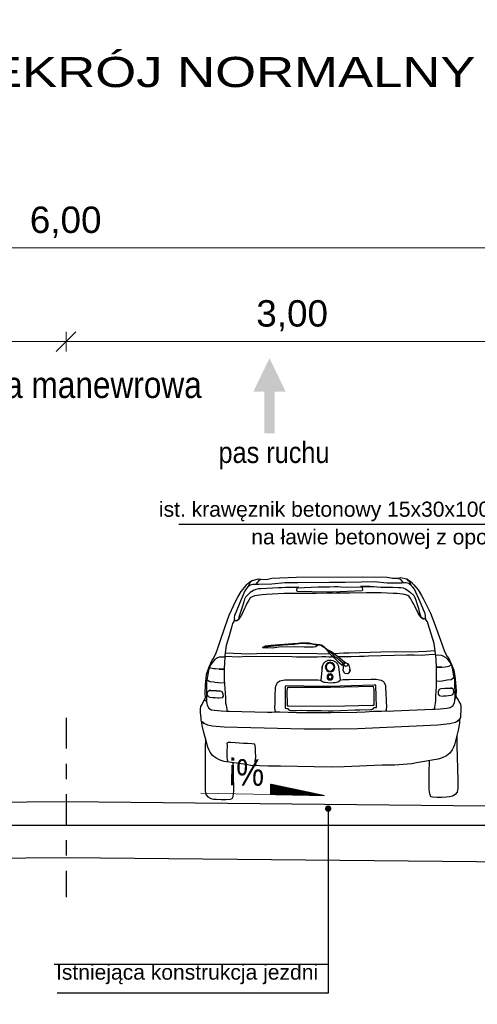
# Model space of a CAD drawing. Header units: metres. Extents: x 592 to 2592, y -1 to 2567.
# Tile 6 of 15: x 902.57 to 905.6, y 469.78 to 476.3. Entities that reach past the tile are written whole.
import ezdxf

# ---------------------------------------------------------------- set-up
doc = ezdxf.new("R2010")
doc.units = ezdxf.units.M
doc.linetypes.add('DASHDOTX2', pattern=[50.8, 25.4, -12.7, 0, -12.7])
doc.layers.add('bloki', color=253, linetype='Continuous')
for name, color, linetype, lineweight in [('D_3_KONSTRUKCJA_ISTN', 9, 'Continuous', 30), ('D_3_OPIS', 7, 'Continuous', 0), ('D_3_WYMIAROWANIE', 7, 'Continuous', 0), ('opis warstw', 7, 'Continuous', 0), ('pochylenia', 7, 'Continuous', 0)]:
    doc.layers.add(name, color=color, linetype=linetype, lineweight=lineweight)
doc.styles.add('opisy', font='arial.ttf', dxfattribs={"height": 0.175})
doc.styles.add('wym 1do50', font='arial.ttf', dxfattribs={"height": 0.175})
doc.dimstyles.new('Wymiar_1 50', dxfattribs={"dimtxt": 0.175, "dimasz": 0.013125, "dimexe": 0.0175, "dimexo": 2.275, "dimgap": 0.065625, "dimtad": 1, "dimzin": 0, "dimtxsty": 'wym 1do50', "dimblk": 'znacznik wymiaru', "dimcen": 0.3, "dimse1": 1, "dimse2": 1, "dimclrd": 256, "dimadec": 0, "dimazin": 0, "dimtfac": 1, "dimtmove": 1, "dimatfit": 2, "dimfxl": 1, "dimtzin": 0, "dimlwd": -1, "dimlwe": 0, "dimarcsym": 0})

# ---------------------------------------------------------------- blocks, each defined once
blk = doc.blocks.new('znacznik wymiaru')
at = {"color": 7}
for p, q in [((-5, -5), (5, 5)), ((0, 5), (0, -5)), ((-5, 0), (0, 0)), ((5, 0), (0, 0))]:
    blk.add_line(p, q, dxfattribs=at)
blk = doc.blocks.new('*D64')
at = {"layer": 'D_3_WYMIAROWANIE', "linetype": 'Continuous', "transparency": 16777216}
blk.add_line((902.8606, 474.1707), (899.8874, 474.1707), dxfattribs=at)
at = {"layer": 'Defpoints', "color": 0, "linetype": 'Continuous', "transparency": 16777216}
for p in [(899.8743, 474.1707), (902.8737, 471.1501), (899.8743, 471.0901)]:
    blk.add_point(p, dxfattribs=at)
at = {"layer": 'D_3_WYMIAROWANIE', "linetype": 'Continuous', "transparency": 16777216, "xscale": 0.013125, "yscale": 0.013125, "zscale": 0.013125, "rotation": 180}
blk.add_blockref('znacznik wymiaru', (899.8743, 474.1707), dxfattribs=at)
at = {"layer": 'D_3_WYMIAROWANIE', "linetype": 'Continuous', "transparency": 16777216, "xscale": 0.013125, "yscale": 0.013125, "zscale": 0.013125}
blk.add_blockref('znacznik wymiaru', (902.8737, 474.1707), dxfattribs=at)
at = {"layer": 'D_3_WYMIAROWANIE', "color": 0, "linetype": 'Continuous', "transparency": 16777216, "insert": (901.374, 474.3415), "char_height": 0.175, "attachment_point": 5, "style": 'wym 1do50'}
blk.add_mtext('3,00', dxfattribs=at)
blk = doc.blocks.new('*D65')
at = {"layer": 'D_3_WYMIAROWANIE', "linetype": 'Continuous', "transparency": 16777216}
blk.add_line((902.8868, 474.1707), (905.86, 474.1707), dxfattribs=at)
at = {"layer": 'Defpoints', "color": 0, "linetype": 'Continuous', "transparency": 16777216}
for p in [(905.8731, 474.1707), (902.8737, 471.1501), (905.8731, 471.0901)]:
    blk.add_point(p, dxfattribs=at)
at = {"layer": 'D_3_WYMIAROWANIE', "linetype": 'Continuous', "transparency": 16777216, "xscale": 0.013125, "yscale": 0.013125, "zscale": 0.013125, "rotation": 180}
blk.add_blockref('znacznik wymiaru', (902.8737, 474.1707), dxfattribs=at)
at = {"layer": 'D_3_WYMIAROWANIE', "linetype": 'Continuous', "transparency": 16777216, "xscale": 0.013125, "yscale": 0.013125, "zscale": 0.013125}
blk.add_blockref('znacznik wymiaru', (905.8731, 474.1707), dxfattribs=at)
at = {"layer": 'D_3_WYMIAROWANIE', "color": 0, "linetype": 'Continuous', "transparency": 16777216, "insert": (904.3734, 474.3415), "char_height": 0.175, "attachment_point": 5, "style": 'wym 1do50'}
blk.add_mtext('3,00', dxfattribs=at)
blk = doc.blocks.new('*D70')
at = {"layer": 'D_3_WYMIAROWANIE', "linetype": 'Continuous', "transparency": 16777216}
blk.add_line((905.8603, 474.7911), (899.8816, 474.7911), dxfattribs=at)
at = {"layer": 'Defpoints', "color": 0, "linetype": 'Continuous', "transparency": 16777216}
for p in [(899.8685, 474.7911), (905.8735, 471.0916), (899.8685, 471.0347)]:
    blk.add_point(p, dxfattribs=at)
at = {"layer": 'D_3_WYMIAROWANIE', "linetype": 'Continuous', "transparency": 16777216, "xscale": 0.013125, "yscale": 0.013125, "zscale": 0.013125, "rotation": 180}
blk.add_blockref('znacznik wymiaru', (899.8685, 474.7911), dxfattribs=at)
at = {"layer": 'D_3_WYMIAROWANIE', "linetype": 'Continuous', "transparency": 16777216, "xscale": 0.013125, "yscale": 0.013125, "zscale": 0.013125}
blk.add_blockref('znacznik wymiaru', (905.8735, 474.7911), dxfattribs=at)
at = {"layer": 'D_3_WYMIAROWANIE', "color": 0, "linetype": 'Continuous', "transparency": 16777216, "insert": (902.871, 474.9619), "char_height": 0.175, "attachment_point": 5, "style": 'wym 1do50'}
blk.add_mtext('6,00', dxfattribs=at)
blk = doc.blocks.new('samochod')
at = {"layer": 'bloki'}
for points in [[(909.0902, 467.4598), (909.4272, 467.4707), (909.5092, 467.4693), (909.6236, 467.4767), (909.6557, 467.4832), (909.7994, 467.505), (909.8261, 467.5142), (909.8544, 467.527), (909.8778, 467.5455), (909.8923, 467.5669), (909.9011, 467.5835), (909.9086, 467.6001), (909.9339, 467.6974), (909.9443, 467.7433), (909.946, 467.7622), (909.9494, 467.7799), (909.9511, 467.7928), (909.9534, 467.8303), (909.9534, 467.8533), (909.9517, 467.8693), (909.9429, 467.8833), (909.9357, 467.898), (909.926, 467.914), (909.921, 467.9294), (909.9231, 467.9569), (909.9196, 468.0139), (909.9156, 468.0556), (909.9111, 468.0819), (909.9082, 468.0955), (909.8941, 468.1334), (909.8838, 468.1564), (909.8762, 468.1716), (909.8659, 468.1852), (909.8514, 468.2145), (909.8395, 468.2434), (909.8304, 468.2692), (909.8223, 468.2954), (909.7861, 468.3988), (909.7579, 468.4736), (909.7125, 468.5676), (909.7, 468.5912), (909.6768, 468.6293), (909.6553, 468.657), (909.6386, 468.676), (909.6187, 468.6924), (909.6088, 468.6998), (909.563, 468.7131), (909.5454, 468.7101), (909.5083, 468.7086), (909.4734, 468.7152), (909.3113, 468.72), (908.8692, 468.72), (908.707, 468.7152), (908.6721, 468.7086), (908.6371, 468.7071), (908.6175, 468.7131), (908.5795, 468.7041), (908.5618, 468.6924), (908.5482, 468.6819), (908.5304, 468.6637), (908.5037, 468.6293), (908.4804, 468.5912), (908.4679, 468.5676), (908.4225, 468.4736), (908.3944, 468.3988), (908.3582, 468.2954), (908.3501, 468.2692), (908.3409, 468.2434), (908.3291, 468.2145), (908.3146, 468.1852), (908.3042, 468.1716), (908.2967, 468.1564), (908.2864, 468.1334), (908.2723, 468.0955), (908.2693, 468.0819), (908.2649, 468.0556), (908.2609, 468.0139), (908.2573, 467.9569), (908.2594, 467.9294), (908.2573, 467.9157), (908.2448, 467.898), (908.2376, 467.8833), (908.2288, 467.8693), (908.2271, 467.8533), (908.2271, 467.8303), (908.2294, 467.7928), (908.2311, 467.7799), (908.2373, 467.769), (908.2362, 467.7433), (908.2465, 467.6974), (908.2719, 467.6001), (908.2794, 467.5835), (908.2881, 467.5669), (908.3027, 467.5455), (908.3261, 467.527), (908.3544, 467.5142), (908.381, 467.505), (908.5248, 467.4832), (908.5568, 467.4767), (908.6712, 467.4693), (908.7533, 467.4707), (909.0044, 467.4618)], [(908.554, 468.6717), (908.5538, 468.6644)], [(908.8858, 468.655), (908.8202, 468.6541)], [(909.0902, 468.6202), (909.1083, 468.6198), (909.3063, 468.6253), (909.3081, 468.6316), (909.3063, 468.6496), (909.1651, 468.655), (909.1444, 468.6564), (909.1237, 468.6559), (909.0902, 468.6553), (909.0568, 468.6559), (909.0361, 468.6564), (909.0154, 468.655), (908.8742, 468.6496), (908.8724, 468.6316), (908.8742, 468.6253), (909.0721, 468.6198)], [(909.2946, 468.655), (909.3603, 468.6541)], [(909.6265, 468.6717), (909.6267, 468.6644)], [(908.456, 468.4445), (908.4603, 468.4367)], [(908.4805, 468.4432), (908.4684, 468.4347)], [(909.7033, 468.4391), (909.7087, 468.4365)], [(909.7245, 468.4445), (909.7201, 468.4367)], [(909.5141, 468.2556), (909.537, 468.2577)], [(909.1003, 468.2258), (909.1062, 468.2295)], [(908.9754, 468.1442), (908.9734, 468.1385)], [(908.9935, 468.1486), (908.9856, 468.1501)], [(908.3867, 468.1157), (908.3516, 468.1158)], [(908.9597, 468.0997), (908.9647, 468.0837)], [(908.9614, 468.1073), (908.961, 468.0982)], [(909.7938, 468.1157), (909.8289, 468.1158)], [(909.0902, 467.995), (909.1001, 467.995), (909.1189, 467.9945), (909.1305, 467.9946), (909.1537, 467.9956), (909.3794, 468.0005), (909.3919, 467.9999), (909.3919, 467.9983), (909.3935, 467.8565), (909.3935, 467.8532), (909.3903, 467.8527), (909.3816, 467.8521), (909.375, 467.851), (909.3712, 467.8439), (909.3593, 467.8379), (909.3538, 467.8385), (909.319, 467.8385), (909.2842, 467.8389), (909.2494, 467.8379), (909.1544, 467.8357), (909.1069, 467.8336), (909.0902, 467.8328), (909.0735, 467.8336), (909.0261, 467.8357), (908.931, 467.8379), (908.8963, 467.8389), (908.8266, 467.8385), (908.8212, 467.8379), (908.8092, 467.8439), (908.8054, 467.851), (908.7989, 467.8521), (908.7902, 467.8527), (908.7869, 467.8532), (908.7869, 467.8565), (908.7886, 467.9983), (908.7886, 467.9999), (908.8011, 468.0005), (909.0268, 467.9956), (909.05, 467.9946), (909.0616, 467.9945), (909.0804, 467.995)], [(908.2847, 467.975), (908.2954, 467.9762)], [(908.2947, 467.9762), (908.3332, 467.9739)], [(909.8858, 467.9762), (909.8472, 467.9739)], [(909.8958, 467.975), (909.8851, 467.9762)], [(908.7222, 467.8357), (908.7228, 467.8287)], [(909.4582, 467.8357), (909.4577, 467.8287)], [(908.2376, 467.7673), (908.25, 467.757)], [(909.9429, 467.7673), (909.9304, 467.757)], [(909.5879, 467.4744), (909.5944, 467.485)]]:
    blk.add_lwpolyline(points, close=True, dxfattribs=at)
for points in [[(908.4028, 467.838), (908.3961, 467.8766), (908.3932, 467.8931), (908.393, 467.91), (908.3919, 467.9267), (908.3881, 467.9878), (908.3869, 468.0184), (908.386, 468.042), (908.3861, 468.0893), (908.3864, 468.114), (908.3886, 468.1635), (908.3903, 468.1919), (908.3919, 468.206), (908.3996, 468.2727), (908.4202, 468.3371), (908.4385, 468.4015), (908.4429, 468.4171), (908.4529, 468.4308), (908.4565, 468.4466), (908.4565, 468.4548), (908.4586, 468.4721), (908.462, 468.4801), (908.4913, 468.5493), (908.5281, 468.6341), (908.5395, 468.65), (908.5465, 468.6574), (908.5643, 468.671), (908.5823, 468.6759), (908.5916, 468.6758), (908.6111, 468.6742), (908.6209, 468.6745), (908.7074, 468.6765), (908.7939, 468.6842), (908.8804, 468.684), (908.9871, 468.6834), (909.0902, 468.6834), (909.3, 468.684), (909.3866, 468.6842), (909.4731, 468.6765), (909.5596, 468.6745), (909.5694, 468.6742), (909.5889, 468.6758), (909.5981, 468.6759), (909.6162, 468.671), (909.6339, 468.6574), (909.641, 468.65), (909.6523, 468.6341), (909.6892, 468.5493), (909.7185, 468.4801), (909.7218, 468.4721), (909.724, 468.4548), (909.724, 468.4466), (909.7276, 468.4308), (909.7376, 468.4171), (909.742, 468.4015), (909.7602, 468.3371), (909.7808, 468.2727), (909.7885, 468.206), (909.7902, 468.1919), (909.7919, 468.1635), (909.7941, 468.114), (909.7944, 468.0893), (909.7944, 468.042), (909.7935, 468.0184), (909.7924, 467.9878), (909.7885, 467.9267), (909.7875, 467.91), (909.7872, 467.8931), (909.7844, 467.8766), (909.7777, 467.838)], [(908.8202, 468.6541), (908.7971, 468.6538), (908.774, 468.6517), (908.7509, 468.6505), (908.712, 468.6486), (908.6729, 468.6485), (908.634, 468.6469), (908.6177, 468.6462), (908.6018, 468.6427), (908.5863, 468.6361), (908.5638, 468.6222), (908.5539, 468.6126), (908.5321, 468.592), (908.526, 468.5783), (908.5183, 468.5611), (908.5076, 468.5255), (908.5014, 468.5049), (908.497, 468.4839), (908.4907, 468.4632), (908.4866, 468.4475), (908.4805, 468.4432)], [(908.5783, 468.7026), (908.5738, 468.6965), (908.56, 468.6843), (908.554, 468.6717)], [(908.6343, 468.7088), (908.6327, 468.7051), (908.6223, 468.7004), (908.6104, 468.6886), (908.599, 468.6755)], [(909.3603, 468.6541), (909.3834, 468.6538), (909.4065, 468.6517), (909.4296, 468.6505), (909.4685, 468.6486), (909.5075, 468.6485), (909.5465, 468.6469), (909.5628, 468.6462), (909.5786, 468.6427), (909.5942, 468.6361), (909.6166, 468.6222), (909.6266, 468.6126), (909.6492, 468.5922), (909.6545, 468.5783), (909.661, 468.5611), (909.6724, 468.5264), (909.6937, 468.46), (909.6965, 468.4426), (909.7033, 468.4391)], [(909.5462, 468.7088), (909.5477, 468.7051), (909.5581, 468.7004), (909.5701, 468.6886), (909.5814, 468.6755)], [(909.6022, 468.7026), (909.6067, 468.6965), (909.6204, 468.6843), (909.6265, 468.6717)], [(908.4603, 468.4367), (908.4675, 468.4349), (908.4855, 468.4448), (908.4985, 468.4635), (908.5035, 468.4737), (908.5242, 468.517), (908.5333, 468.5353), (908.5429, 468.5532), (908.553, 468.5711), (908.5635, 468.5865), (908.5719, 468.5919), (908.5926, 468.5991), (908.6428, 468.6058), (908.6681, 468.6072), (908.7491, 468.6125), (908.7896, 468.6126), (908.8451, 468.6129), (908.956, 468.6126), (909.0001, 468.6125), (909.0442, 468.6135), (909.0883, 468.6117), (909.0902, 468.6116), (909.0922, 468.6117), (909.1363, 468.6135), (909.1804, 468.6125), (909.2244, 468.6126), (909.3909, 468.6126), (909.4314, 468.6125), (909.5123, 468.6072), (909.5376, 468.6058), (909.5879, 468.5991), (909.6086, 468.5919), (909.6169, 468.5865), (909.6275, 468.5711), (909.6376, 468.5532), (909.6472, 468.5353), (909.6563, 468.517), (909.677, 468.4737), (909.682, 468.4635), (909.6949, 468.4448), (909.7129, 468.4349), (909.7201, 468.4367)], [(908.9647, 468.0837), (908.9762, 468.0772), (908.9942, 468.0802), (909.0047, 468.1007), (909.0037, 468.1198), (909.0027, 468.1298), (909.0146, 468.1353), (909.0298, 468.1492), (909.0986, 468.217), (909.1041, 468.2265), (909.1226, 468.2478), (909.1345, 468.2565), (909.1515, 468.2661), (909.1909, 468.2722), (909.2119, 468.277), (909.2823, 468.2805), (909.3316, 468.2749), (909.4036, 468.2707), (909.4264, 468.27), (909.5389, 468.2574), (909.5187, 468.2677), (909.4842, 468.2712), (909.3373, 468.2808), (909.3202, 468.2824), (909.2861, 468.2847), (909.2519, 468.285), (909.2302, 468.2847), (909.2193, 468.2831), (909.2021, 468.2793), (909.1576, 468.2725), (909.1427, 468.2687), (909.1099, 468.2398), (909.0922, 468.2298), (909.0788, 468.2231), (909.0622, 468.2107), (908.9868, 468.1505), (908.9772, 468.1457), (908.9677, 468.1342), (908.9614, 468.1073)], [(909.1726, 468.2695), (909.1846, 468.2575), (909.2009, 468.2556), (909.2632, 468.2562), (909.3254, 468.2599), (909.4298, 468.2592), (909.4721, 468.2518), (909.5141, 468.2556)], [(908.3908, 468.1956), (908.376, 468.1965), (908.3536, 468.1953), (908.3426, 468.191), (908.3232, 468.1791), (908.3154, 468.1699), (908.3032, 468.1555), (908.2929, 468.1413), (908.2874, 468.1241), (908.2797, 468.0961), (908.2772, 468.0817), (908.2731, 468.0583), (908.2675, 468.0351), (908.267, 468.0114), (908.2663, 467.9274), (908.2663, 467.9069), (908.2662, 467.9014)], [(908.3913, 468.2002), (908.4366, 468.1972), (908.4849, 468.1941), (908.5334, 468.1977), (908.5818, 468.1972), (908.8357, 468.1936), (908.8659, 468.1919), (908.8961, 468.1912), (908.9511, 468.1902), (908.9786, 468.1902), (909.0366, 468.1904)], [(908.3942, 468.2235), (908.4535, 468.2212), (908.5536, 468.2171), (908.6538, 468.2194), (908.7539, 468.2182), (908.9677, 468.2152), (908.9997, 468.2145), (909.0638, 468.2117)], [(909.0066, 468.1476), (909.0199, 468.1586), (909.0331, 468.1709), (909.04, 468.1768), (909.0582, 468.1893), (909.0755, 468.2108), (909.0869, 468.2181), (909.1003, 468.2258)], [(909.0712, 468.1898), (909.081, 468.1892), (909.0994, 468.1892), (909.1193, 468.1902), (909.1468, 468.1908), (909.1743, 468.19), (909.3146, 468.1918), (909.3447, 468.1936), (909.647, 468.1977), (909.6955, 468.1941), (909.7892, 468.2002)], [(909.7862, 468.2235), (909.6269, 468.2171), (909.5267, 468.2194), (909.1766, 468.2144), (909.0923, 468.2107)], [(909.7896, 468.1956), (909.8045, 468.1965), (909.8268, 468.1953), (909.8379, 468.191), (909.8573, 468.1791), (909.8651, 468.1699), (909.8772, 468.1555), (909.8875, 468.1413), (909.893, 468.1241), (909.9007, 468.0961), (909.9032, 468.0817), (909.9073, 468.0583), (909.913, 468.0351), (909.9135, 468.0114), (909.9141, 467.9274), (909.9141, 467.9069), (909.9142, 467.9014)], [(908.3516, 468.1158), (908.3277, 468.1181), (908.3158, 468.1199), (908.2983, 468.1245), (908.2899, 468.1308)], [(908.9734, 468.1385), (908.9763, 468.1308), (908.9892, 468.1256), (908.9974, 468.1328), (909.0007, 468.1381), (908.9935, 468.1486)], [(909.0072, 468.1354), (909.0069, 468.1453), (909.0045, 468.1505), (908.996, 468.1536)], [(909.8289, 468.1158), (909.8527, 468.1181), (909.8647, 468.1199), (909.8821, 468.1245), (909.8906, 468.1308)], [(908.3868, 468.0233), (908.3484, 468.0251), (908.3263, 468.0285), (908.3153, 468.0306), (908.2898, 468.0326), (908.28, 468.0398), (908.2707, 468.0466)], [(909.4582, 467.8357), (909.4601, 467.86), (909.4581, 467.8845), (909.4577, 467.9088), (909.4573, 467.9359), (909.4544, 467.99), (909.4539, 467.9991), (909.4463, 468.0162), (909.4413, 468.0245), (909.4261, 468.0342), (909.393, 468.041), (909.3767, 468.0413), (909.3118, 468.0411), (909.2632, 468.0412), (909.1945, 468.0397), (909.1744, 468.0385), (909.1544, 468.0377), (909.1553, 468.0377), (909.1493, 468.0326), (909.1433, 468.0275), (909.1336, 468.0243), (909.1253, 468.0225), (909.1086, 468.02), (909.0902, 468.0195), (909.0719, 468.02), (909.059, 468.021), (909.0406, 468.0257), (909.03, 468.0303), (909.0268, 468.033), (909.0254, 468.0363), (909.0056, 468.0406), (908.9858, 468.04), (908.9659, 468.0402), (908.8201, 468.0413), (908.8038, 468.0413), (908.7875, 468.041), (908.7543, 468.0342), (908.7392, 468.0245), (908.7342, 468.0162), (908.7266, 467.9991), (908.726, 467.99), (908.7232, 467.9359), (908.7228, 467.9088), (908.7224, 467.8845), (908.7204, 467.86), (908.7222, 467.8357)], [(909.7937, 468.0233), (909.8321, 468.0251), (909.8541, 468.0285), (909.8651, 468.0306), (909.8906, 468.0326), (909.9005, 468.0398), (909.9097, 468.0466)], [(908.3332, 467.9739), (908.3585, 467.972), (908.37, 467.9683), (908.3759, 467.9527), (908.3764, 467.9375), (908.3709, 467.9269), (908.3513, 467.9239), (908.3415, 467.9246), (908.3247, 467.9258), (908.3078, 467.9273), (908.291, 467.9297), (908.2795, 467.9329), (908.272, 467.9493), (908.2757, 467.9669), (908.2847, 467.975)], [(909.8472, 467.9739), (909.822, 467.972), (909.8105, 467.9683), (909.8045, 467.9527), (909.8041, 467.9375), (909.8096, 467.9269), (909.8292, 467.9239), (909.839, 467.9246), (909.8558, 467.9258), (909.8726, 467.9273), (909.8895, 467.9297), (909.9009, 467.9329), (909.9084, 467.9493), (909.9048, 467.9669), (909.8958, 467.975)], [(909.9243, 467.9148), (909.9165, 467.9082), (909.9143, 467.9015), (909.9128, 467.8905), (909.9107, 467.8801), (909.9018, 467.861), (909.8834, 467.8477), (909.8611, 467.8439), (909.8389, 467.8417), (909.8165, 467.8403), (909.7822, 467.8381), (909.765, 467.8374), (909.5096, 467.8286), (909.4822, 467.828), (909.4547, 467.8291), (909.4273, 467.8286), (909.3729, 467.8275), (909.3185, 467.8243), (909.2641, 467.8234), (909.0902, 467.8219), (908.9164, 467.8234), (908.862, 467.8243), (908.8076, 467.8275), (908.7532, 467.8286), (908.7258, 467.8291), (908.6983, 467.828), (908.6709, 467.8286), (908.4154, 467.8374), (908.3983, 467.8381), (908.364, 467.8403), (908.3416, 467.8417), (908.3193, 467.8439), (908.2971, 467.8477), (908.2787, 467.861), (908.2697, 467.8801), (908.2677, 467.8905), (908.2662, 467.9015), (908.264, 467.9082), (908.2561, 467.9148)], [(908.25, 467.757), (908.2646, 467.7484), (908.302, 467.7384), (908.382, 467.7316), (908.9124, 467.7128), (909.0902, 467.7107), (909.268, 467.7128), (909.7984, 467.7316), (909.8785, 467.7384), (909.9076, 467.746), (909.9304, 467.757)], [(908.2566, 467.657), (908.2552, 467.5948), (908.2522, 467.3645), (908.2519, 467.3387), (908.2524, 467.3129), (908.2562, 467.2871), (908.2702, 467.27), (908.2889, 467.2591), (908.3076, 467.2555), (908.3274, 467.2539), (908.358, 467.2515), (908.3889, 467.2525), (908.4196, 467.2549), (908.4316, 467.2579), (908.4367, 467.271), (908.4407, 467.2891), (908.4417, 467.3076), (908.4417, 467.3444), (908.4412, 467.3887), (908.4418, 467.433), (908.4397, 467.4772), (908.4387, 467.4959)], [(909.5944, 467.485), (909.5934, 467.4915), (909.5944, 467.5065), (909.5913, 467.5294), (909.5912, 467.5409), (909.5911, 467.5576), (909.5915, 467.5745), (909.5923, 467.5913), (909.5934, 467.6064), (909.5955, 467.6171), (909.6169, 467.6203), (909.6437, 467.6218), (909.6705, 467.6227), (909.6972, 467.6246), (909.7561, 467.6289), (909.7732, 467.63), (909.7807, 467.6257), (909.7807, 467.6085), (909.7818, 467.5688), (909.7821, 467.5556), (909.7828, 467.53), (909.7808, 467.5215), (909.7786, 467.502)], [(909.9239, 467.657), (909.9253, 467.5948), (909.9286, 467.3387), (909.9281, 467.3129), (909.9243, 467.2871), (909.9102, 467.27), (909.8916, 467.2591), (909.8728, 467.2555), (909.8531, 467.2539), (909.8224, 467.2515), (909.7915, 467.2525), (909.7609, 467.2549), (909.7488, 467.2579), (909.7438, 467.271), (909.7398, 467.2891), (909.7388, 467.3076), (909.7388, 467.3444), (909.7393, 467.3887), (909.7386, 467.433), (909.7408, 467.4772), (909.7417, 467.4959)]]:
    blk.add_lwpolyline(points, dxfattribs=at)
at = {"layer": 'bloki', "linetype": 'Continuous'}
blk.add_lwpolyline([(909.1444, 468.1157, 0.939832), (909.0365, 468.1224)], format="xyb", dxfattribs=at)
for points in [[(909.0365, 468.1225), (909.0256, 468.037)], [(909.144, 468.1225), (909.1549, 468.037)]]:
    blk.add_lwpolyline(points, dxfattribs=at)
blk.add_lwpolyline([(909.0902, 467.9874), (909.369, 467.9912), (909.3756, 467.9896), (909.3794, 467.9716), (909.3788, 467.8707), (909.3761, 467.869), (909.368, 467.869), (909.0902, 467.8649), (908.8125, 467.869), (908.8043, 467.869), (908.8016, 467.8707), (908.8011, 467.9716), (908.8049, 467.9896), (908.8114, 467.9912)], close=True, dxfattribs=at)
for centre, radius in [((909.0921, 468.1232), 0.0316), ((909.0921, 468.1232), 0.0262), ((909.0927, 468.0577), 0.0199), ((909.0927, 468.0577), 0.0129)]:
    blk.add_circle(centre, radius, dxfattribs=at)

msp = doc.modelspace()

# ---------------------------------------------------------------- hatches: boundary and pattern name
at = {"layer": 'D_3_OPIS', "linetype": 'Continuous', "true_color": 0x939598}
msp.add_hatch(color=252, dxfattribs=at).paths.add_polyline_path([(904.2231, 474.061), (904.1164, 473.84), (904.1888, 473.84), (904.1888, 473.5619), (904.2574, 473.5619), (904.2574, 473.84), (904.3299, 473.84)])
at = {"layer": 'opis warstw', "linetype": 'Continuous', "lineweight": 30}
h = msp.add_hatch(color=252, dxfattribs=at)
edge = h.paths.add_edge_path()
edge.add_arc((904.6122, 471.0758), 0.0213, 180, 540, ccw=False)
at = {"layer": 'pochylenia', "linetype": 'Continuous', "lineweight": 0}
h = msp.add_hatch(dxfattribs=at)
h.set_pattern_fill('CROSSHATCH', color=252, style=0, pattern_type=2)
h.set_pattern_definition([(45, (905.279888, 471.200599), (-0.00707107, 0.00707107), []), (315, (905.2798878, 471.2005986), (0.0007071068, 0.0007071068), [])])
h.paths.add_polyline_path([(904.2306, 471.2373), (904.2293, 471.1689), (904.5877, 471.1618)])

# ---------------------------------------------------------------- linework, layer by layer
at = {"color": 252}
msp.add_line((903.6207, 472.9618), (905.9538, 472.9618), dxfattribs=at)
at = {"color": 252, "linetype": 'DASHDOTX2', "ltscale": 0.008}
msp.add_line((902.8737, 471.6768), (902.8737, 470.4879), dxfattribs=at)
at = {"color": 252, "lineweight": 25}
for p, q in [((904.6122, 471.0758), (904.6122, 470.4644)), ((904.6122, 470.4644), (904.6122, 469.853)), ((904.6122, 470.043), (902.7946, 470.043)), ((904.6122, 469.853), (902.8155, 469.853))]:
    msp.add_line(p, q, dxfattribs=at)
at = {"color": 252, "lineweight": 30}
for points in [[(902.8668, 471.12), (899.8524, 471.0945)], [(905.8731, 471.0901), (902.8738, 471.1201)]]:
    msp.add_lwpolyline(points, dxfattribs=at)
at = {"color": 252, "lineweight": 25}
for points in [[(902.8737, 470.7501), (899.9242, 470.7251)], [(905.8231, 470.7206), (902.8737, 470.7501)]]:
    msp.add_lwpolyline(points, dxfattribs=at)
at = {"layer": 'D_3_KONSTRUKCJA_ISTN', "color": 252, "linetype": 'Continuous', "true_color": 0x939598}
msp.add_lwpolyline([(898.9166, 470.9655), (910.655, 470.9655)], dxfattribs=at)
at = {"layer": 'pochylenia', "color": 252, "linetype": 'Continuous'}
for q in [(903.7681, 471.1781), (904.5877, 471.1618)]:
    msp.add_line((904.2293, 471.1689), q, dxfattribs=at)
at = {"layer": 'pochylenia', "color": 252, "linetype": 'Continuous', "flags": 128}
msp.add_lwpolyline([(904.2306, 471.2373), (904.2293, 471.1689), (904.5877, 471.1618), (904.2306, 471.2373)], close=True, dxfattribs=at)

# ---------------------------------------------------------------- block references
at = {"xscale": -1, "rotation": 0.5480726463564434}
msp.add_blockref('samochod', (1818.1532, 12.608), dxfattribs=at)

# ---------------------------------------------------------------- texts
at = {"layer": 'D_3_OPIS', "color": 252, "linetype": 'Continuous', "style": 'opisy', "width": 0.857143}
msp.add_text('jezdnia manewrowa', height=0.175, dxfattribs=at).set_placement((901.922, 473.7968))
at = {"layer": 'D_3_OPIS', "linetype": 'Continuous', "insert": (904.8041, 475.9561), "char_height": 0.2, "attachment_point": 5, "line_spacing_factor": 1.1, "style": 'opisy'}
msp.add_mtext('{\\W1.25;PRZEKRÓJ NORMALNY A-A skala 1:50}', dxfattribs=at)
at = {"layer": 'D_3_OPIS', "color": 252, "linetype": 'Continuous', "true_color": 0x939598, "insert": (904.2531, 473.324), "char_height": 0.14, "attachment_point": 8, "line_spacing_factor": 0.75, "style": 'opisy'}
msp.add_mtext('\\H1x;\\W0.857143;pas ruchu', dxfattribs=at)
at = {"layer": 'opis warstw', "color": 252, "linetype": 'Continuous', "lineweight": 0, "insert": (905.9117, 472.7966), "char_height": 0.1, "width": 4.600762, "attachment_point": 9, "line_spacing_factor": 1.1, "style": 'opisy'}
msp.add_mtext('ist. krawęznik betonowy 15x30x100 cm\\Pna ławie betonowej z oporem', dxfattribs=at)
at = {"layer": 'opis warstw', "color": 252, "linetype": 'Continuous', "lineweight": 30, "insert": (904.5458, 469.7285), "char_height": 0.1, "width": 4.600762, "attachment_point": 9, "line_spacing_factor": 1.1, "style": 'opisy'}
msp.add_mtext('\\A1;\\pxt6;Istniejąca konstrukcja jezdni\\P^I', dxfattribs=at)
at = {"layer": 'pochylenia', "color": 252, "linetype": 'Continuous', "style": 'opisy', "width": 0.857143}
msp.add_text('i%%%', height=0.175, rotation=358.85424, dxfattribs=at).set_placement((903.9533, 471.2307))

# ---------------------------------------------------------------- dimensions: what is measured, and where the dimension line sits
at = {"layer": 'D_3_WYMIAROWANIE', "color": 252, "linetype": 'Continuous'}
for base, p1, p2, angle, picture, middle in [((899.86851, 474.79106), (905.87346, 471.09162), (899.86851, 471.03467), 180, '*D70', (902.87098, 474.96186)), ((899.8743, 474.1707), (902.8737, 471.1501), (899.8743, 471.0901), 180, '*D64', (901.374, 474.3415)), ((905.8731, 474.1707), (902.8737, 471.1501), (905.8731, 471.0901), 0, '*D65', (904.3734, 474.3415))]:
    dim = msp.add_linear_dim(base=base, p1=p1, p2=p2, angle=angle, dimstyle='Wymiar_1 50', dxfattribs=at)
    dim.commit()
    dim.dimension.update_dxf_attribs({"geometry": picture, "text_midpoint": middle})

doc.saveas('drawing.dxf')
